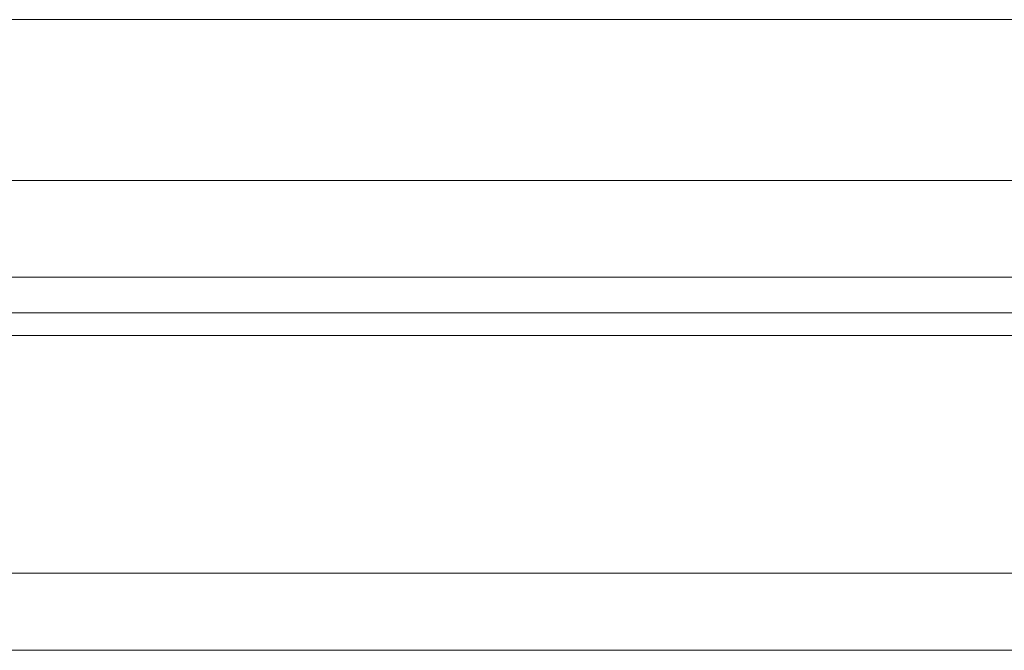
# Model space of a CAD drawing. Header units: millimetres. Extents: x 369 to 702, y 371 to 489.
# Tile 5 of 53: x 603 to 618, y 391 to 401. Entities that reach past the tile are written whole.
import ezdxf

# ---------------------------------------------------------------- set-up
doc = ezdxf.new("R2010")
doc.units = ezdxf.units.MM
doc.layers.add('OUT', color=3, linetype='Continuous')

msp = doc.modelspace()

# ---------------------------------------------------------------- linework, layer by layer
at = {"layer": 'OUT', "color": 0, "linetype": 'Continuous', "lineweight": 15}
for p, q in [((599.532, 401.083), (638.208, 401.083)), ((599.532, 398.583), (638.208, 398.583)), ((574.87, 397.083), (662.87, 397.083)), ((694.87, 396.529), (546.444, 396.529)), ((674.87, 396.176), (546.389, 396.176)), ((694.87, 392.483), (545.267, 392.483)), ((674.87, 391.283), (508.87, 391.283))]:
    msp.add_line(p, q, dxfattribs=at)

doc.saveas('drawing.dxf')
